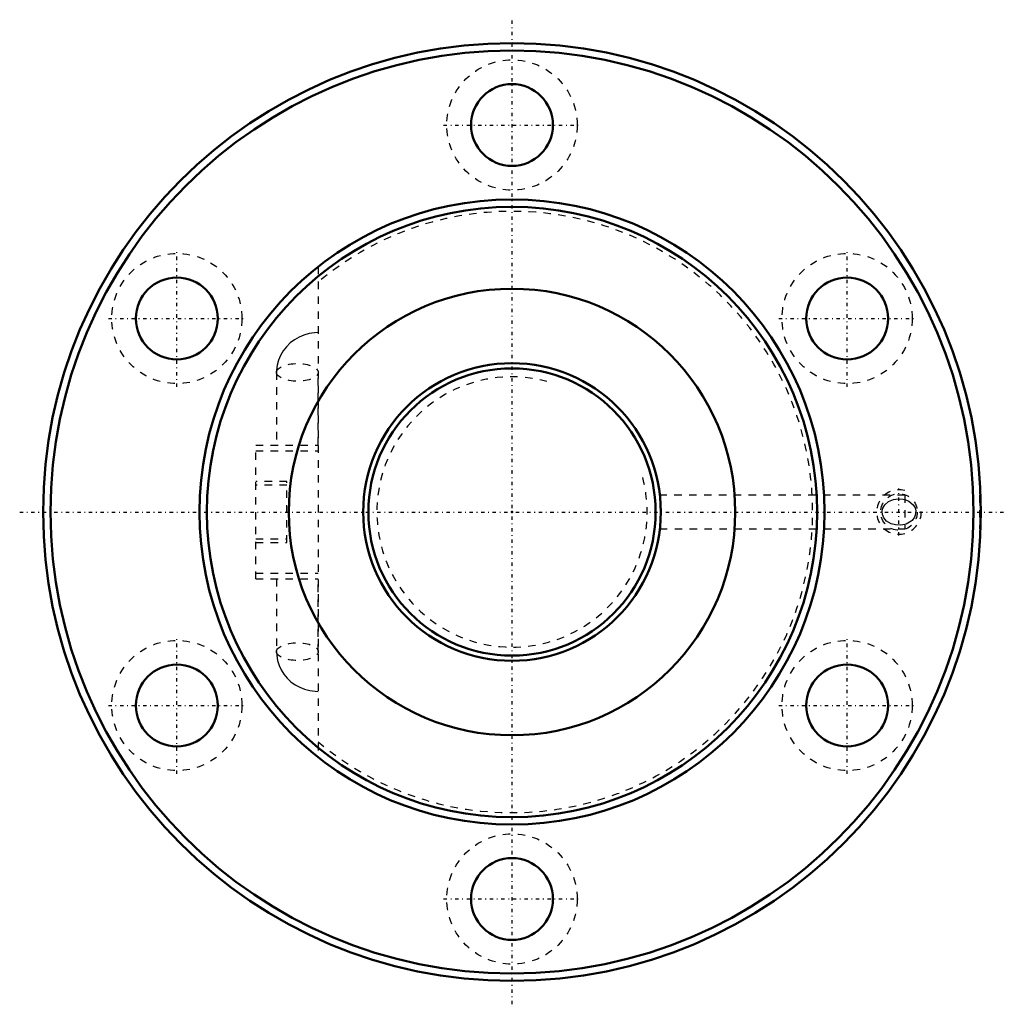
# Model space of a CAD drawing. Header units: millimetres. Extents: x -66 to 66, y -66 to 66.
import ezdxf

# ---------------------------------------------------------------- set-up
doc = ezdxf.new("R2010")
doc.units = ezdxf.units.MM
doc.linetypes.add('Center', pattern=[1.5, 0.45, -0.5, 0.05, -0.5])
doc.linetypes.add('Dashed', pattern=[2, 1, -1])
for name, color, linetype, lineweight in [('2d ConnectionPoints', 7, 'Continuous', 50), ('AM_0', 7, 'Continuous', 50), ('AM_5', 3, 'Continuous', 25), ('AM_7', 7, 'Center', 25), ('AM_9', 6, 'Dashed', 25)]:
    doc.layers.add(name, color=color, linetype=linetype, lineweight=lineweight)

# ---------------------------------------------------------------- blocks, each defined once
blk = doc.blocks.new('1_BNF_4012_5RR_Nut_0_in_BNF4012V_5RRG1_139LC0_000_rev_2')
at = {"layer": 'AM_0'}
for centre, radius in [((0, 0), 63), ((0, 0), 62), ((0, 52), 5.5), ((0, 0), 42), ((0, 0), 41), ((-45.03, 26), 5.5), ((45.03, 26), 5.5), ((0, 0), 30), ((-45.03, -26), 5.5), ((45.03, -26), 5.5), ((0, -52), 5.5)]:
    blk.add_circle(centre, radius, dxfattribs=at)
at = {"layer": 'AM_5', "linetype": 'Dashed'}
blk.add_arc((52, 0), 3, 75, 15, dxfattribs=at)
at = {"layer": 'AM_7'}
for p, q in [((0, -66.15), (0, 66.15)), ((-9.19, 52), (9.19, 52)), ((-45.03, 16.81), (-45.03, 35.19)), ((45.03, 16.81), (45.03, 35.19)), ((-54.22, 26), (-35.85, 26)), ((35.85, 26), (54.22, 26)), ((52, -3.15), (52, 3.15)), ((-66.15, 0), (66.15, 0)), ((-45.03, -35.19), (-45.03, -16.81)), ((45.03, -35.19), (45.03, -16.81)), ((-54.22, -26), (-35.85, -26)), ((35.85, -26), (54.22, -26)), ((-9.19, -52), (9.19, -52))]:
    blk.add_line(p, q, dxfattribs=at)
at = {"layer": 'AM_9'}
for p, q in [((-26.04, 32.95), (-26.04, -32.95)), ((-31.64, 18.76), (-31.64, 9)), ((-26.04, 9), (-26.04, 18.76)), ((-34.44, 9), (-26.04, 9)), ((-34.44, -9), (-34.44, 9)), ((-34.44, 8.2), (-26.04, 8.2)), ((-30.24, 4.1), (-34.44, 4.1)), ((-30.24, -4.1), (-30.24, 4.1)), ((-30.24, 3.6), (-34.44, 3.6)), ((52.8, 2.25), (19.88, 2.25)), ((52.8, 2.25), (52.8, -2.25)), ((63, 2.25), (62.8, 2.25)), ((62.8, 2.25), (62.8, -2.25)), ((19.87, -2.25), (52.8, -2.25)), ((62.8, -2.25), (63, -2.25)), ((-34.44, -3.6), (-30.24, -3.6)), ((-34.44, -4.1), (-30.24, -4.1)), ((-34.44, -8.2), (-26.04, -8.2)), ((-34.44, -9), (-26.04, -9)), ((-31.64, -9), (-31.64, -18.76)), ((-26.04, -18.76), (-26.04, -9))]:
    blk.add_line(p, q, dxfattribs=at)
for points in [[(-26.04, 24.1), (-26.54, 24.08), (-27.26, 23.97), (-27.95, 23.78), (-28.62, 23.5), (-29.24, 23.14), (-29.81, 22.71), (-30.32, 22.21), (-30.75, 21.65), (-31.1, 21.05), (-31.37, 20.41), (-31.54, 19.74), (-31.63, 19.06), (-31.64, 18.76)], [(52.8, -1.67), (52.26, -1.77), (51.54, -1.74), (50.94, -1.58), (50.33, -1.21), (49.96, -0.78), (49.78, -0.35), (49.74, 0.12), (49.83, 0.52), (50.09, 0.96), (50.59, 1.41), (51.24, 1.68), (51.9, 1.78), (52.58, 1.72), (52.8, 1.67)], [(52.8, 1.67), (53.31, 1.46), (53.9, 0.98), (54.15, 0.56), (54.26, 0.14), (54.23, -0.3), (54.1, -0.68), (53.77, -1.12), (53.64, -1.24), (52.95, -1.62), (52.8, -1.67)], [(-31.64, -18.76), (-31.61, -19.29), (-31.5, -19.96), (-31.29, -20.61), (-31.01, -21.23), (-30.64, -21.8), (-30.2, -22.33), (-29.7, -22.8), (-29.13, -23.21), (-28.51, -23.55), (-27.86, -23.81), (-27.17, -23.99), (-26.45, -24.08), (-26.04, -24.1)]]:
    blk.add_lwpolyline(points, dxfattribs=at)
for centre, radius in [((0, 52), 8.75), ((-45.03, 26), 8.75), ((45.03, 26), 8.75), ((52, 0), 2.46), ((-45.03, -26), 8.75), ((45.03, -26), 8.75), ((0, -52), 8.75)]:
    blk.add_circle(centre, radius, dxfattribs=at)
blk.add_arc((0, 0), 40.4, 229.8677, 130.1323, dxfattribs=at)
for centre in [(-28.84, 18.76), (-28.84, -18.76)]:
    blk.add_ellipse(centre, major_axis=(-2.8, 0), ratio=0.422618, dxfattribs=at)
blk = doc.blocks.new('2_BNF_4012_5RR000_Shaft_0_in_BNF4012V_5RRG1_139LC0_000_rev_2')
at = {"layer": 'AM_0'}
for radius in [20, 19.3]:
    blk.add_circle((0, 0), radius, dxfattribs=at)
at = {"layer": 'AM_5', "linetype": 'Dashed'}
blk.add_arc((0, 0), 18.16, 75, 15, dxfattribs=at)

msp = doc.modelspace()

# ---------------------------------------------------------------- linework, layer by layer
at = {"layer": '2d ConnectionPoints'}
msp.add_point((0, 0), dxfattribs=at)
msp.add_point((0, 0), dxfattribs=at)

# ---------------------------------------------------------------- block references
for name in ['1_BNF_4012_5RR_Nut_0_in_BNF4012V_5RRG1_139LC0_000_rev_2', '2_BNF_4012_5RR000_Shaft_0_in_BNF4012V_5RRG1_139LC0_000_rev_2']:
    msp.add_blockref(name, (0, 0))

doc.saveas('drawing.dxf')
